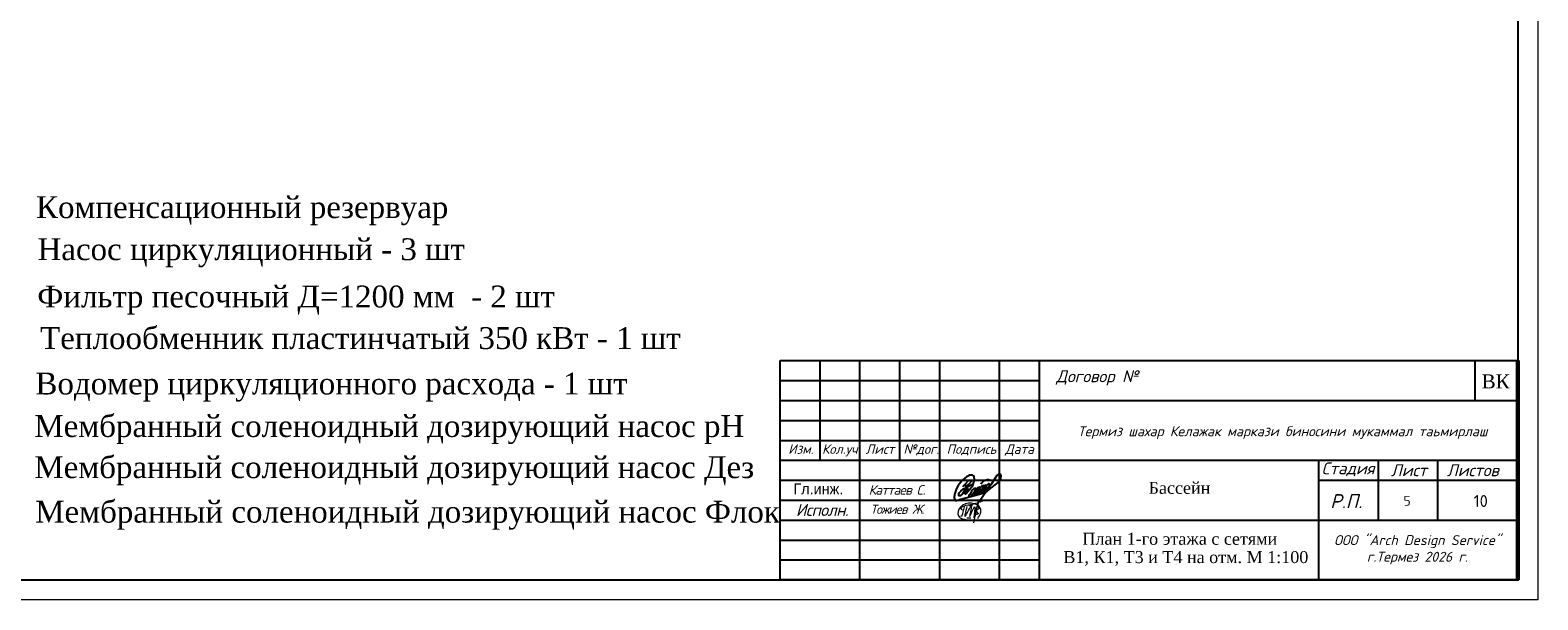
# Model space of a CAD drawing. Extents: x 4114239 to 5838486, y 780458 to 1383318.
# Tile 128 of 231: x 4330392 to 4368200, y 1168214 to 1182501. Entities that reach past the tile are written whole.
import ezdxf

# ---------------------------------------------------------------- set-up
doc = ezdxf.new("R2010")
doc.units = 0
doc.header["$MEASUREMENT"] = 0
for name, color, linetype, lineweight in [('_0', 7, 'Continuous', 15), ('линия40', 7, 'Continuous', 5), ('ФВС-3', 7, 'Continuous', 25)]:
    doc.layers.add(name, color=color, linetype=linetype, lineweight=lineweight)
doc.layers.add('liniya', color=7, linetype='Continuous')
doc.layers.add('КЖ_ФОРМАТЫ', color=7, linetype='Continuous')
doc.layers.add('Отметки', color=7, linetype='Continuous', lineweight=0, true_color=0x221726)
doc.styles.add('MyStyle', font='isocpeur.ttf', dxfattribs={"height": 400})
doc.styles.add('NIA', font='times.ttf')
doc.styles.add('OOO-Kazar', font='txt')
doc.styles.add('TIMES', font='times.ttf', dxfattribs={"height": 3})
doc.styles.add('таня', font='times.ttf', dxfattribs={"height": 280})

# ---------------------------------------------------------------- blocks, each defined once
blk = doc.blocks.new('gfnfd')
at = {"layer": '_0', "color": 5, "ltscale": 100}
for points in [[(6520818, 2413294), (6520848, 2413294)], [(6520801, 2413192), (6520834, 2413192)]]:
    blk.add_lwpolyline(points, dxfattribs=at)
blk.add_arc((6518800, 2413812), 2051, 342.7953, 345.3289, dxfattribs=at)
for points in [[(6520891, 2413186), (6520915, 2413229), (6520915, 2413269), (6520746, 2413281), (6520730, 2413208), (6520827, 2413173)], [(6520765, 2413255), (6520754, 2413268), (6520847, 2413305), (6520939, 2413339)], [(6520800, 2413285), (6520787, 2413205), (6520836, 2413285), (6520823, 2413202), (6520866, 2413283), (6520858, 2413196), (6520895, 2413322), (6520855, 2413150)], [(6520888, 2413288), (6520900, 2413266), (6520879, 2413250), (6520895, 2413224), (6520870, 2413213), (6520870, 2413207)], [(6520760, 2413206), (6520746, 2413203)]]:
    blk.add_spline(points, degree=3, dxfattribs=at)
blk = doc.blocks.new('rrwerewrewrewrew')
at = {"color": 5}
for points in [[(387872, 564817), (385461, 560165, 0.55556748), (386382, 560107), (391670, 566719), (392907, 570003, 0.16524673), (392907, 572723, 0.43735193), (390680, 575054, 0.1925367), (387853, 574100), (386571, 573489), (385290, 572586), (383117, 570710), (380078, 566719), (378699, 564105), (377285, 560326), (377078, 559578, 0.07852278), (377003, 555809, 0.23019417), (377694, 554621, 0.0887128), (377781, 554616, 0.0887128), (379419, 554812, 0.0887128), (381084, 555304), (390088, 557920), (399004, 560086), (402154, 561376)], [(387980, 570424), (385421, 567493, 0.22899883), (385508, 566433, 0.41488709), (386276, 566280), (387929, 567230), (391574, 570827), (387929, 567230), (383602, 559965), (381685, 558391), (380818, 558391), (380448, 559062), (380582, 559876), (380932, 560780), (382245, 562139), (384351, 563843), (392166, 568035)], [(390507, 558635), (395529, 562210), (397057, 563852), (397766, 564614), (397257, 565308), (395804, 564684), (393930, 562390), (393187, 560845, 0.24255711), (393041, 559580, 0.40328304), (393704, 559264), (399431, 563972), (400603, 565962), (400228, 566548), (398635, 565939), (397633, 564795), (395782, 562481), (395782, 560295), (396385, 560295), (399478, 562450), (401915, 565049, 0.04813408), (402290, 566969, 0.1195267), (400636, 565910), (398470, 562543), (398470, 560904), (398892, 560600), (405033, 566245, 0.12154345), (405033, 567557, 0.35845704), (404400, 567908, 0.15003716), (402713, 566737), (401915, 565049), (401358, 564455, 0.10332709), (401119, 561843, 0.57533837), (401471, 561164, 0.15295213), (402959, 561934), (404869, 563552), (412161, 569153), (414224, 572291), (414531, 574421), (414044, 575728), (413253, 576151), (412242, 575691), (411129, 574552), (409777, 572512), (406098, 567138), (396979, 553520)], [(398349, 567683, -0.17239952), (399516, 569357, -0.09374717), (402528, 571150, -0.27811873), (405794, 570727)], [(393348, 564247, 0.15829732), (390735, 562114), (389962, 560238), (388831, 559169, 0.49817329), (388831, 558274, 0.20946853), (389828, 557885), (393236, 561652), (394204, 563658, 0.46432334), (393929, 564350), (393348, 564299), (393348, 564247)]]:
    blk.add_lwpolyline(points, format="xyb", dxfattribs=at)
blk.add_lwpolyline([(385421, 567493), (383513, 565557)], dxfattribs=at)

msp = doc.modelspace()

# ---------------------------------------------------------------- linework, layer by layer
at = {"color": 7, "linetype": 'Continuous'}
for p, q in [((4349200.1811, 1174214.3488), (4367700.1811, 1174214.3488)), ((4349200.1811, 1168714.3488), (4349200.1811, 1174214.3488)), ((4350200.1811, 1171714.3488), (4350200.1811, 1174214.3488)), ((4351200.1811, 1168714.3488), (4351200.1811, 1174214.3488)), ((4352200.1811, 1171714.3488), (4352200.1811, 1174214.3488)), ((4353200.1811, 1168714.3488), (4353200.1811, 1174214.3488)), ((4354700.1811, 1168714.3488), (4354700.1811, 1174214.3488)), ((4355700.1811, 1168714.3488), (4355700.1811, 1174214.3488)), ((4355700.1811, 1173214.3488), (4367700.1811, 1173214.3488)), ((4349200.1811, 1172214.3488), (4355700.1811, 1172214.3488)), ((4349200.1811, 1171714.3488), (4355700.1811, 1171714.3488)), ((4355700.1811, 1171714.3488), (4367700.1811, 1171714.3488)), ((4362700.1811, 1171714.3488), (4362700.1811, 1168714.3488)), ((4364200.1811, 1170214.3488), (4364200.1811, 1171714.3488)), ((4365694.3434, 1170214.3488), (4365694.3434, 1171714.3488)), ((4362700.1811, 1171214.3488), (4367700.1811, 1171214.3488)), ((4355700.1811, 1170214.3488), (4367700.1811, 1170214.3488))]:
    msp.add_line(p, q, dxfattribs=at)
at = {"linetype": 'ByBlock', "ltscale": 0.1}
msp.add_line((4366620.1819, 1174214.3488), (4366620.1819, 1173214.3488), dxfattribs=at)
msp.add_lwpolyline([(4349200.1811, 1174214.3488), (4367700.1811, 1174214.3488), (4367700.1811, 1168714.3488), (4349200.1811, 1168714.3488)], close=True, dxfattribs=at)
at = {"color": 7, "linetype": 'Continuous'}
for points in [[(4349200.1811, 1173714.3488), (4355700.1811, 1173714.3488)], [(4349200.1811, 1173214.3488), (4355700.1811, 1173214.3488)], [(4349200.1811, 1172714.3488), (4355700.1811, 1172714.3488)], [(4349200.1811, 1171214.3488), (4355700.1811, 1171214.3488)], [(4349200.1811, 1170714.3488), (4355700.1811, 1170714.3488)], [(4349200.1811, 1170214.3488), (4355700.1811, 1170214.3488)], [(4349200.1811, 1169714.3488), (4355700.1811, 1169714.3488)], [(4349200.1811, 1169214.3488), (4355700.1811, 1169214.3488)]]:
    msp.add_lwpolyline(points, dxfattribs=at)
at = {"layer": 'КЖ_ФОРМАТЫ', "color": 0, "linetype": 'Continuous', "lineweight": 60, "ltscale": 100}
msp.add_line((4367700.1811, 1168714.3488), (4367700.1811, 1174214.3488), dxfattribs=at)
at = {"layer": 'линия40', "ltscale": 3}
for p, q in [((4368200.1811, 1210214.3488), (4368200.1811, 1168214.3488)), ((4367700.1811, 1209714.3488), (4367700.1811, 1168714.3488)), ((4367700.1811, 1168714.3488), (4310800.1811, 1168714.3488)), ((4368200.1811, 1168214.3488), (4308800.1811, 1168214.3488))]:
    msp.add_line(p, q, dxfattribs=at)
at = {"layer": 'линия40', "ltscale": 3, "const_width": 50}
msp.add_lwpolyline([(4367700.1811, 1168714.3488), (4310800.1811, 1168714.3488), (4310800.1811, 1209714.3488), (4367700.1811, 1209714.3488)], close=True, dxfattribs=at)

# ---------------------------------------------------------------- block references
at = {"color": 6, "xscale": 0.03125, "yscale": 0.03125, "zscale": 0.03125}
msp.add_blockref('rrwerewrewrewrew', (4341788.5441, 1153374.5434), dxfattribs=at)
at = {"layer": '_0', "xscale": 3, "yscale": 3, "zscale": 3}
msp.add_blockref('gfnfd', (-15208519.1524, -6069301.2842), dxfattribs=at)

# ---------------------------------------------------------------- texts
at = {"insert": (4366790.3489, 1173867.2858), "char_height": 350, "attachment_point": 1}
msp.add_mtext('{\\fTimes New Roman|b0|i0|c204|p18;ВК}', dxfattribs=at)
at = {"insert": (4351420.1811, 1170969.6635), "char_height": 240, "width": 2180, "attachment_point": 4}
msp.add_mtext('{\\fISOCPEUR|b0|i1|c204|p34;\\T0.9;Каттаев С}.', dxfattribs=at)
at = {"lineweight": -3, "char_height": 300, "attachment_point": 1}
for s, insert, width, style in [('\\pxi0.005;{\\C0;Бассейн}', (4358436.192, 1171173.5259), 1733.650506, 'NIA'), ('\\pxi0.005;{\\C7;План 1-го этажа\\C0; с \\fTimes New Roman|b0|i0|c204|p18;сетями\\fTimes New Roman|b0|i0|c204|p18; }', (4356776.9703, 1169895.9502), 7373.439798, 'TIMES'), ('\\pxi0.005;{\\C0;В1, К1, Т3 и Т4 на отм. M 1:100}', (4356300.513, 1169436.4236), 6629.387888, 'NIA')]:
    msp.add_mtext(s, dxfattribs=dict(at, insert=insert, width=width, style=style))
at = {"attachment_point": 1, "style": 'MyStyle'}
for s, width, insert, char_height in [('5', 541.266485, (4364831.6743, 1170822.5608), 250), ('10', 968.847201, (4366590.2764, 1170842.1593), 300)]:
    msp.add_mtext_dynamic_manual_height_columns(s, width=width, gutter_width=1250, heights=[0], dxfattribs=dict(at, insert=insert, char_height=char_height))
at = {"layer": 'liniya', "insert": (4349532.1955, 1171132.2233), "char_height": 270, "width": 1161.892161, "attachment_point": 1}
msp.add_mtext('Гл.инж.', dxfattribs=at)
at = {"layer": 'Отметки', "color": 0, "style": 'таня'}
for s, p in [('Компенсационный резервуар', (4330539.2908, 1177788.0517)), ('Насос циркуляционный - 3 шт', (4330575.6106, 1176733.5232)), ('Фильтр песочный Д=1200 мм  - 2 шт', (4330571.0701, 1175547.2463)), ('Теплообменник пластинчатый 350 кВт - 1 шт', (4330641.5403, 1174504.6882)), ('Водомер циркуляционного расхода - 1 шт', (4330524.5653, 1173365.0889)), ('Мембранный соленоидный дозирующий насос рН  ', (4330497.4208, 1172299.3376)), ('Мембранный соленоидный дозирующий насос Дез', (4330497.4208, 1171267.4248)), ('Мембранный соленоидный дозирующий насос Флок  ', (4330518.3664, 1170151.194))]:
    msp.add_text(s, height=547.769659, dxfattribs=at).set_placement(p)
at = {"layer": 'ФВС-3', "color": 0, "linetype": 'Continuous', "lineweight": 5, "style": 'OOO-Kazar'}
for s, insert, char_height, attachment_point in [('{\\fISOCPEUR|b0|i1|c204|p34;Договор №}', (4357150.6571, 1173589.4326), 300, 8), ('{\\fISOCPEUR|b0|i1|c204|p34;Изм.}', (4349719.5372, 1172114.7777), 240, 2), ('{\\fISOCPEUR|b0|i1|c204|p34;Кол.уч.}', (4350731.5722, 1172114.7777), 240, 2), ('{\\fISOCPEUR|b0|i1|c204|p34;Лист}', (4351703.671, 1172114.7777), 240, 2), ('{\\fISOCPEUR|b0|i1|c204|p34;№дог.}', (4352739.5623, 1172114.7777), 240, 2), ('{\\fISOCPEUR|b0|i1|c204|p34;Подпись}', (4353996.6474, 1172114.7777), 240, 2), ('{\\fISOCPEUR|b0|i1|c204|p34;Дата}', (4355201.2892, 1172114.7777), 240, 2), ('{\\fISOCPEUR|b0|i1|c204|p34;Стадия}', (4363441.318, 1171314.3488), 300, 8), ('{\\fISOCPEUR|b0|i1|c204|p34;Лист }', (4364965.5377, 1171314.3488), 300, 8), ('{\\fISOCPEUR|b0|i1|c204|p34;Листов }', (4366569.5449, 1171314.3488), 300, 8), ('{\\fISOCPEUR|b0|i1|c204|p34;\\T0.95;Исполн.}', (4350252.0382, 1170618.0973), 300, 2), ('{\\fISOCPEUR|b0|i1|c204|p34;Р.П.}', (4363396.0495, 1170514.3488), 350, 8)]:
    msp.add_mtext(s, dxfattribs=dict(at, insert=insert, char_height=char_height, attachment_point=attachment_point))
at = {"layer": 'ФВС-3', "linetype": 'Continuous', "lineweight": 5, "style": 'OOO-Kazar'}
for s, insert, char_height, attachment_point in [('{\\fISOCPEUR|b0|i1|c204|p34;Термиз шахар Келажак маркази биносини мукаммал таьмирлаш\\P  }', (4361799.842, 1171832.9349), 250, 8), ('{\\fISOCPEUR|b0|i1|c204|p34;\\T0.9;Тожиев Ж.}', (4352134.9944, 1170601.1183), 230, 2), ('{\\fISOCPEUR|b0|i1|c204|p34;ООО "Arch Design Service"\\Pг.Термез 20\\fISOCPEUR|b0|i1|c0|p34;26\\fISOCPEUR|b0|i1|c204|p34; г.\\P  }', (4365179.074, 1168685.5014), 250, 8)]:
    msp.add_mtext(s, dxfattribs=dict(at, insert=insert, char_height=char_height, attachment_point=attachment_point))

doc.saveas('drawing.dxf')
